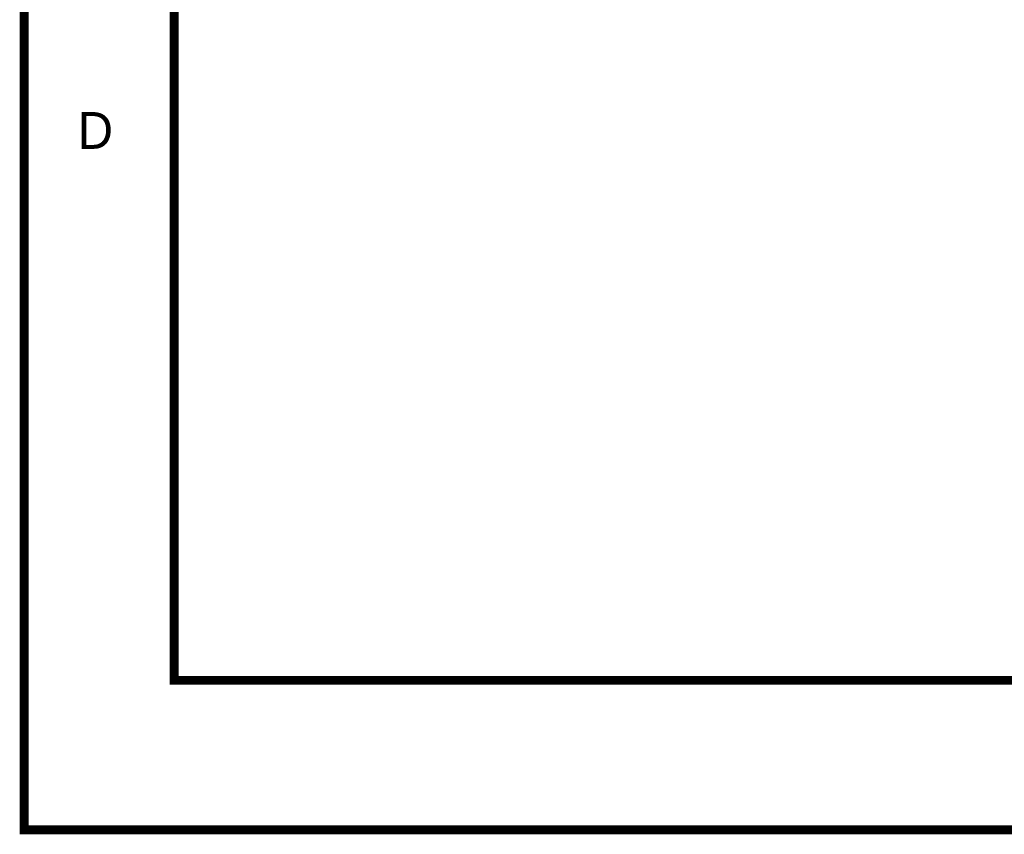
# Model space of a CAD drawing. Header units: inches. Extents: x 0 to 292, y 0 to 193.
# Tile 1 of 256: x 0 to 33, y 0 to 27. Entities that reach past the tile are written whole.
import ezdxf

# ---------------------------------------------------------------- set-up
doc = ezdxf.new("R2010")
doc.units = ezdxf.units.IN
doc.layers.add('Sheet', color=255, linetype='Continuous')

msp = doc.modelspace()

# ---------------------------------------------------------------- linework, layer by layer
at = {"layer": 'Sheet'}
for points in [[(0.058, 193.04, 0.3, 0.3, 0), (292.061, 193.04, 0.3, 0.3, 0), (292.061, 0, 0.3, 0.3, 0), (0.058, 0, 0.3, 0.3, 0), (0.058, 193.04, 0.3, 0.3, 0)], [(0.058, 193.04, 0.0991, 0.0991, 0), (0.058, 0, 0.0991, 0.0991, 0), (292.061, 0, 0.0991, 0.0991, 0), (292.061, 193.04, 0.0991, 0.0991, 0), (0.058, 193.04, 0.0991, 0.0991, 0), (0.058, 193.04, 0.0991, 0.0991, 0)], [(5.144, 187.953, 0.3, 0.3, 0), (286.976, 187.953, 0.3, 0.3, 0), (286.976, 5.068, 0.3, 0.3, 0), (5.144, 5.068, 0.3, 0.3, 0), (5.144, 187.953, 0.3, 0.3, 0)], [(5.144, 187.953, 0.0991, 0.0991, 0), (5.144, 5.068, 0.0991, 0.0991, 0), (286.976, 5.068, 0.0991, 0.0991, 0), (286.976, 187.953, 0.0991, 0.0991, 0), (5.144, 187.953, 0.0991, 0.0991, 0), (5.144, 187.953, 0.0991, 0.0991, 0)]]:
    msp.add_lwpolyline(points, format="xyseb", close=True, dxfattribs=at)

# ---------------------------------------------------------------- texts
msp.add_text('D', height=1.247, dxfattribs=at).set_placement((1.87, 23.077))

doc.saveas('drawing.dxf')
